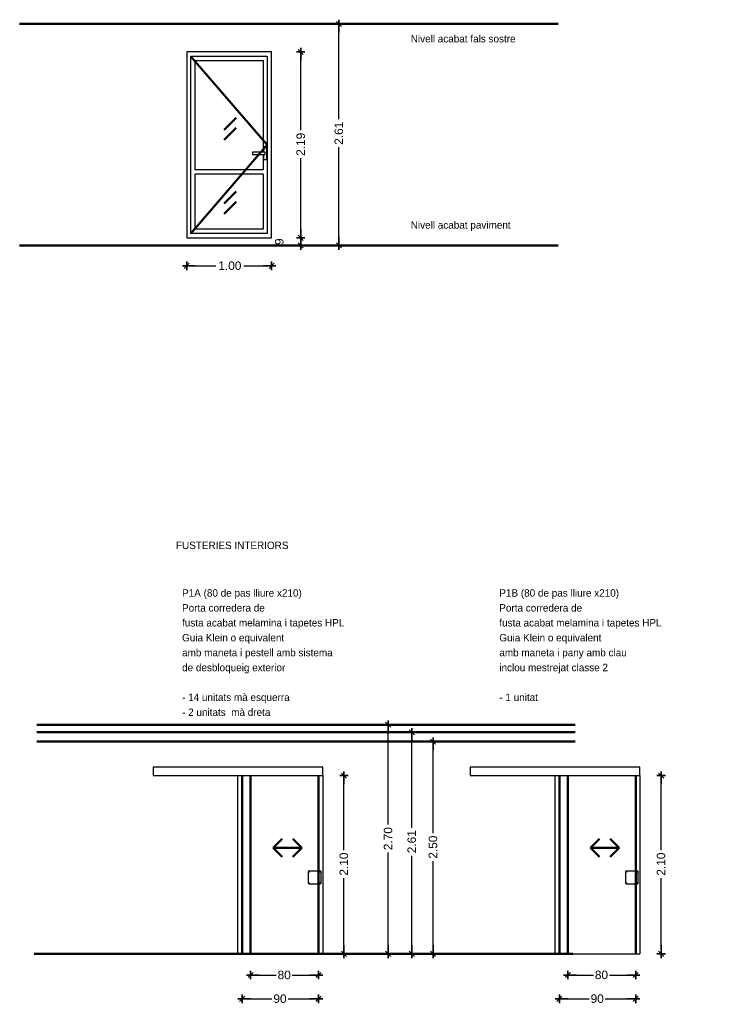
# Model space of a CAD drawing. Header units: metres. Extents: x -1 to 482, y -6 to 64.
# Tile 30 of 33: x 452 to 460, y 44 to 56. Entities that reach past the tile are written whole.
import ezdxf

# ---------------------------------------------------------------- set-up
doc = ezdxf.new("R2010")
doc.units = ezdxf.units.M
doc.header["$PDMODE"] = 65
doc.linetypes.add('CONTINUA', pattern=[0])
doc.linetypes.add('VERDECKT', pattern=[9.525, 6.35, -3.175])
doc.layers.add('FUSTERIES EXTERIORS', color=7, linetype='CONTINUA', lineweight=25)
doc.layers.add('FUSTERIES INTERIORS', color=7, linetype='CONTINUA', lineweight=25)
doc.styles.add('ARIAL', font='arial.ttf')
doc.styles.add('Century Gothic', font='txt')
doc.dimstyles.new('DIMSTYLE_3', dxfattribs={"dimtxt": 0.1, "dimasz": 0.1, "dimexe": 0, "dimexo": 1e-06, "dimgap": 0.05, "dimtad": 0, "dimrnd": 0.01, "dimzin": 4, "dimdsep": 46, "dimtxsty": 'ARIAL', "dimblk1": 'ALL_ML_STRICH', "dimblk2": 'ALL_ML_STRICH', "dimsah": 1, "dimcen": 0, "dimse1": 1, "dimse2": 1, "dimclrd": 2, "dimclre": 2, "dimclrt": 2, "dimadec": 0, "dimazin": 0, "dimtfac": 1, "dimtdec": 0, "dimtix": 1, "dimtmove": 2, "dimatfit": 3, "dimfxl": 0, "dimtzin": 0, "dimlwd": 0, "dimlwe": 35, "dimarcsym": 0})
doc.dimstyles.new('DIMSTYLE_5', dxfattribs={"dimtxt": 0.1, "dimasz": 0.1, "dimexe": 0, "dimexo": 1e-06, "dimgap": 0.05, "dimtad": 2, "dimdec": 0, "dimlfac": 100, "dimrnd": 1, "dimzin": 4, "dimdsep": 46, "dimtxsty": 'ARIAL', "dimblk1": 'ALL_ML_STRICH', "dimblk2": 'ALL_ML_STRICH', "dimsah": 1, "dimcen": 0, "dimse1": 1, "dimse2": 1, "dimclrd": 2, "dimclre": 2, "dimclrt": 2, "dimadec": 0, "dimazin": 0, "dimtfac": 1, "dimtdec": 0, "dimtix": 1, "dimtmove": 2, "dimatfit": 3, "dimfxl": 0, "dimtvp": 1.2, "dimtzin": 0, "dimlwd": 0, "dimlwe": 35, "dimarcsym": 0})
doc.dimstyles.new('DIMSTYLE_6', dxfattribs={"dimtxt": 0.1, "dimasz": 0.1, "dimexe": 0, "dimexo": 1e-06, "dimgap": 0.05, "dimtad": 0, "dimdec": 0, "dimlfac": 100, "dimrnd": 1, "dimzin": 4, "dimdsep": 46, "dimtxsty": 'ARIAL', "dimblk1": 'ALL_ML_STRICH', "dimblk2": 'ALL_ML_STRICH', "dimsah": 1, "dimcen": 0, "dimse1": 1, "dimse2": 1, "dimclrd": 2, "dimclre": 2, "dimclrt": 2, "dimadec": 0, "dimazin": 0, "dimtfac": 1, "dimtdec": 0, "dimtix": 1, "dimtmove": 2, "dimatfit": 3, "dimfxl": 0, "dimtzin": 0, "dimlwd": 0, "dimlwe": 35, "dimarcsym": 0})
doc.dimstyles.new('DIMSTYLE_7', dxfattribs={"dimtxt": 0.1, "dimasz": 0.1, "dimexe": 0, "dimexo": 1e-06, "dimgap": 0.05, "dimtad": 0, "dimdec": 0, "dimlfac": 100, "dimrnd": 1, "dimzin": 4, "dimdsep": 46, "dimtxsty": 'ARIAL', "dimblk1": 'ALL_ML_STRICH', "dimblk2": 'ALL_ML_STRICH', "dimsah": 1, "dimcen": 0, "dimse1": 1, "dimse2": 1, "dimclrd": 2, "dimclre": 2, "dimclrt": 2, "dimadec": 0, "dimazin": 0, "dimtfac": 1, "dimtdec": 0, "dimtix": 1, "dimtmove": 2, "dimatfit": 3, "dimfxl": 0, "dimtzin": 0, "dimlwd": 0, "dimlwe": 35, "dimarcsym": 0})

# ---------------------------------------------------------------- blocks, each defined once
blk = doc.blocks.new('ALL_ML_STRICH')
at = {"color": 0, "linetype": 'ByBlock', "lineweight": -2}
for p, q in [((-1, 0), (0.5, 0)), ((-0.3, -0.3), (0.3, 0.3)), ((0, -0.5), (0, 0.5))]:
    blk.add_line(p, q, dxfattribs=at)
blk = doc.blocks.new('*D10')
at = {"layer": 'DEFPOINTS', "color": 2, "linetype": 'CONTINUA', "lineweight": 35, "transparency": 33554687}
for p in [(455.948, 55.635), (455.714, 53.025), (455.727, 53.025)]:
    blk.add_point(p, dxfattribs=at)
at = {"layer": 'FUSTERIES EXTERIORS', "color": 2, "linetype": 'CONTINUA', "lineweight": -2, "transparency": 33554687}
for p, q in [((455.727, 54.512), (455.727, 55.635)), ((455.727, 53.025), (455.727, 54.182))]:
    blk.add_line(p, q, dxfattribs=at)
at = {"layer": 'FUSTERIES EXTERIORS', "color": 2, "linetype": 'CONTINUA', "lineweight": 35, "transparency": 33554687, "xscale": 0.1, "yscale": 0.1, "zscale": 0.1}
for p, rotation in [((455.727, 55.635), 90), ((455.727, 53.025), 270)]:
    blk.add_blockref('ALL_ML_STRICH', p, dxfattribs=dict(at, rotation=rotation))
at = {"layer": 'FUSTERIES EXTERIORS', "color": 2, "linetype": 'CONTINUA', "lineweight": 35, "transparency": 33554687, "insert": (455.726, 54.347), "char_height": 0.1, "width": 0.4, "attachment_point": 5, "rotation": 90, "style": 'ARIAL'}
blk.add_mtext('\\A1;{\\A1;{2.61\\H0.066000;\\S^ ;}}', dxfattribs=at)
blk = doc.blocks.new('*D11')
at = {"layer": 'DEFPOINTS', "color": 2, "linetype": 'CONTINUA', "lineweight": 35, "transparency": 33554687}
for p in [(454.933, 53.115), (455.277, 53.025), (455.351, 53.025)]:
    blk.add_point(p, dxfattribs=at)
at = {"layer": 'FUSTERIES EXTERIORS', "color": 2, "linetype": 'CONTINUA', "lineweight": -2, "transparency": 33554687}
blk.add_line((455.277, 53.025), (455.277, 53.115), dxfattribs=at)
at = {"layer": 'FUSTERIES EXTERIORS', "color": 2, "linetype": 'CONTINUA', "lineweight": 35, "transparency": 33554687, "xscale": 0.1, "yscale": 0.1, "zscale": 0.1}
for p, rotation in [((455.277, 53.115), 90), ((455.277, 53.025), 270)]:
    blk.add_blockref('ALL_ML_STRICH', p, dxfattribs=dict(at, rotation=rotation))
at = {"layer": 'FUSTERIES EXTERIORS', "color": 2, "linetype": 'CONTINUA', "lineweight": 35, "transparency": 33554687, "insert": (455.024, 53.069), "char_height": 0.1, "width": 0.1, "attachment_point": 5, "rotation": 90, "style": 'ARIAL'}
blk.add_mtext('\\A1;{9}', dxfattribs=at)
blk = doc.blocks.new('*D12')
at = {"layer": 'DEFPOINTS', "color": 2, "linetype": 'CONTINUA', "lineweight": 35, "transparency": 33554687}
for p in [(454.933, 55.305), (454.933, 53.115), (455.277, 53.115)]:
    blk.add_point(p, dxfattribs=at)
at = {"layer": 'FUSTERIES EXTERIORS', "color": 2, "linetype": 'CONTINUA', "lineweight": -2, "transparency": 33554687}
for p, q in [((455.277, 54.382), (455.277, 55.305)), ((455.277, 53.115), (455.277, 54.052))]:
    blk.add_line(p, q, dxfattribs=at)
at = {"layer": 'FUSTERIES EXTERIORS', "color": 2, "linetype": 'CONTINUA', "lineweight": 35, "transparency": 33554687, "xscale": 0.1, "yscale": 0.1, "zscale": 0.1}
for p, rotation in [((455.277, 55.305), 90), ((455.277, 53.115), 270)]:
    blk.add_blockref('ALL_ML_STRICH', p, dxfattribs=dict(at, rotation=rotation))
at = {"layer": 'FUSTERIES EXTERIORS', "color": 2, "linetype": 'CONTINUA', "lineweight": 35, "transparency": 33554687, "insert": (455.276, 54.217), "char_height": 0.1, "width": 0.4, "attachment_point": 5, "rotation": 90, "style": 'ARIAL'}
blk.add_mtext('\\A1;{\\A1;{2.19\\H0.066000;\\S^ ;}}', dxfattribs=at)
blk = doc.blocks.new('*D13')
at = {"layer": 'DEFPOINTS', "color": 2, "linetype": 'CONTINUA', "lineweight": 35, "transparency": 33554687}
for p in [(453.933, 53.275), (454.933, 53.035), (453.933, 52.785)]:
    blk.add_point(p, dxfattribs=at)
at = {"layer": 'FUSTERIES EXTERIORS', "color": 2, "linetype": 'CONTINUA', "lineweight": -2, "transparency": 33554687}
for p, q in [((453.933, 52.785), (454.276, 52.785)), ((454.606, 52.785), (454.933, 52.785))]:
    blk.add_line(p, q, dxfattribs=at)
at = {"layer": 'FUSTERIES EXTERIORS', "color": 2, "linetype": 'CONTINUA', "lineweight": 35, "transparency": 33554687, "xscale": 0.1, "yscale": 0.1, "zscale": 0.1, "rotation": 180}
blk.add_blockref('ALL_ML_STRICH', (453.933, 52.785), dxfattribs=at)
at = {"layer": 'FUSTERIES EXTERIORS', "color": 2, "linetype": 'CONTINUA', "lineweight": 35, "transparency": 33554687, "xscale": 0.1, "yscale": 0.1, "zscale": 0.1}
blk.add_blockref('ALL_ML_STRICH', (454.933, 52.785), dxfattribs=at)
at = {"layer": 'FUSTERIES EXTERIORS', "color": 2, "linetype": 'CONTINUA', "lineweight": 35, "transparency": 33554687, "insert": (454.441, 52.786), "char_height": 0.1, "width": 0.4, "attachment_point": 5, "style": 'ARIAL'}
blk.add_mtext('\\A1;{\\A1;{1.00\\H0.066000;\\S^ ;}}', dxfattribs=at)
blk = doc.blocks.new('*D14')
at = {"layer": 'DEFPOINTS', "color": 2, "linetype": 'CONTINUA', "lineweight": 35, "transparency": 33554687}
for p in [(455.552, 46.778), (455.786, 44.678), (455.963, 44.678)]:
    blk.add_point(p, dxfattribs=at)
at = {"layer": 'FUSTERIES INTERIORS', "color": 2, "linetype": 'CONTINUA', "lineweight": -2, "transparency": 33554687}
for p, q in [((455.786, 45.9), (455.786, 46.778)), ((455.786, 44.678), (455.786, 45.57))]:
    blk.add_line(p, q, dxfattribs=at)
at = {"layer": 'FUSTERIES INTERIORS', "color": 2, "linetype": 'CONTINUA', "lineweight": 35, "transparency": 33554687, "xscale": 0.1, "yscale": 0.1, "zscale": 0.1}
for p, rotation in [((455.786, 46.778), 90), ((455.786, 44.678), 270)]:
    blk.add_blockref('ALL_ML_STRICH', p, dxfattribs=dict(at, rotation=rotation))
at = {"layer": 'FUSTERIES INTERIORS', "color": 2, "linetype": 'CONTINUA', "lineweight": 35, "transparency": 33554687, "insert": (455.785, 45.735), "char_height": 0.1, "width": 0.4, "attachment_point": 5, "rotation": 90, "style": 'ARIAL'}
blk.add_mtext('\\A1;{\\A1;{2.10\\H0.066000;\\S^ ;}}', dxfattribs=at)
blk = doc.blocks.new('*D15')
at = {"layer": 'DEFPOINTS', "color": 2, "linetype": 'CONTINUA', "lineweight": 35, "transparency": 33554687}
for p in [(455.486, 44.902), (454.586, 44.851), (454.586, 44.148)]:
    blk.add_point(p, dxfattribs=at)
at = {"layer": 'FUSTERIES INTERIORS', "color": 2, "linetype": 'CONTINUA', "lineweight": -2, "transparency": 33554687}
for p, q in [((454.586, 44.148), (454.937, 44.148)), ((455.127, 44.148), (455.486, 44.148))]:
    blk.add_line(p, q, dxfattribs=at)
at = {"layer": 'FUSTERIES INTERIORS', "color": 2, "linetype": 'CONTINUA', "lineweight": 35, "transparency": 33554687, "xscale": 0.1, "yscale": 0.1, "zscale": 0.1, "rotation": 180}
blk.add_blockref('ALL_ML_STRICH', (454.586, 44.148), dxfattribs=at)
at = {"layer": 'FUSTERIES INTERIORS', "color": 2, "linetype": 'CONTINUA', "lineweight": 35, "transparency": 33554687, "xscale": 0.1, "yscale": 0.1, "zscale": 0.1}
blk.add_blockref('ALL_ML_STRICH', (455.486, 44.148), dxfattribs=at)
at = {"layer": 'FUSTERIES INTERIORS', "color": 2, "linetype": 'CONTINUA', "lineweight": 35, "transparency": 33554687, "insert": (455.032, 44.149), "char_height": 0.1, "width": 0.2, "attachment_point": 5, "style": 'ARIAL'}
blk.add_mtext('\\A1;{90}', dxfattribs=at)
blk = doc.blocks.new('*D16')
at = {"layer": 'DEFPOINTS', "color": 2, "linetype": 'CONTINUA', "lineweight": 35, "transparency": 33554687}
for p in [(455.486, 44.958), (454.686, 44.899), (454.686, 44.428)]:
    blk.add_point(p, dxfattribs=at)
at = {"layer": 'FUSTERIES INTERIORS', "color": 2, "linetype": 'CONTINUA', "lineweight": -2, "transparency": 33554687}
for p, q in [((454.686, 44.428), (454.987, 44.428)), ((455.177, 44.428), (455.486, 44.428))]:
    blk.add_line(p, q, dxfattribs=at)
at = {"layer": 'FUSTERIES INTERIORS', "color": 2, "linetype": 'CONTINUA', "lineweight": 35, "transparency": 33554687, "xscale": 0.1, "yscale": 0.1, "zscale": 0.1, "rotation": 180}
blk.add_blockref('ALL_ML_STRICH', (454.686, 44.428), dxfattribs=at)
at = {"layer": 'FUSTERIES INTERIORS', "color": 2, "linetype": 'CONTINUA', "lineweight": 35, "transparency": 33554687, "xscale": 0.1, "yscale": 0.1, "zscale": 0.1}
blk.add_blockref('ALL_ML_STRICH', (455.486, 44.428), dxfattribs=at)
at = {"layer": 'FUSTERIES INTERIORS', "color": 2, "linetype": 'CONTINUA', "lineweight": 35, "transparency": 33554687, "insert": (455.082, 44.429), "char_height": 0.1, "width": 0.2, "attachment_point": 5, "style": 'ARIAL'}
blk.add_mtext('\\A1;{80}', dxfattribs=at)
blk = doc.blocks.new('*D17')
at = {"layer": 'DEFPOINTS', "color": 2, "linetype": 'CONTINUA', "lineweight": 35, "transparency": 33554687}
for p in [(456.317, 47.378), (456.294, 44.678), (456.307, 44.678)]:
    blk.add_point(p, dxfattribs=at)
at = {"layer": 'FUSTERIES INTERIORS', "color": 2, "linetype": 'CONTINUA', "lineweight": -2, "transparency": 33554687}
for p, q in [((456.307, 46.2), (456.307, 47.378)), ((456.307, 44.678), (456.307, 45.87))]:
    blk.add_line(p, q, dxfattribs=at)
at = {"layer": 'FUSTERIES INTERIORS', "color": 2, "linetype": 'CONTINUA', "lineweight": 35, "transparency": 33554687, "xscale": 0.1, "yscale": 0.1, "zscale": 0.1}
for p, rotation in [((456.307, 47.378), 90), ((456.307, 44.678), 270)]:
    blk.add_blockref('ALL_ML_STRICH', p, dxfattribs=dict(at, rotation=rotation))
at = {"layer": 'FUSTERIES INTERIORS', "color": 2, "linetype": 'CONTINUA', "lineweight": 35, "transparency": 33554687, "insert": (456.306, 46.035), "char_height": 0.1, "width": 0.4, "attachment_point": 5, "rotation": 90, "style": 'ARIAL'}
blk.add_mtext('\\A1;{\\A1;{2.70\\H0.066000;\\S^ ;}}', dxfattribs=at)
blk = doc.blocks.new('*D18')
at = {"layer": 'DEFPOINTS', "color": 2, "linetype": 'CONTINUA', "lineweight": 35, "transparency": 33554687}
for p in [(456.655, 47.288), (456.574, 44.678), (456.587, 44.678)]:
    blk.add_point(p, dxfattribs=at)
at = {"layer": 'FUSTERIES INTERIORS', "color": 2, "linetype": 'CONTINUA', "lineweight": -2, "transparency": 33554687}
for p, q in [((456.587, 46.164), (456.587, 47.288)), ((456.587, 44.678), (456.587, 45.834))]:
    blk.add_line(p, q, dxfattribs=at)
at = {"layer": 'FUSTERIES INTERIORS', "color": 2, "linetype": 'CONTINUA', "lineweight": 35, "transparency": 33554687, "xscale": 0.1, "yscale": 0.1, "zscale": 0.1}
for p, rotation in [((456.587, 47.288), 90), ((456.587, 44.678), 270)]:
    blk.add_blockref('ALL_ML_STRICH', p, dxfattribs=dict(at, rotation=rotation))
at = {"layer": 'FUSTERIES INTERIORS', "color": 2, "linetype": 'CONTINUA', "lineweight": 35, "transparency": 33554687, "insert": (456.586, 45.999), "char_height": 0.1, "width": 0.4, "attachment_point": 5, "rotation": 90, "style": 'ARIAL'}
blk.add_mtext('\\A1;{\\A1;{2.61\\H0.066000;\\S^ ;}}', dxfattribs=at)
blk = doc.blocks.new('*D19')
at = {"layer": 'DEFPOINTS', "color": 2, "linetype": 'CONTINUA', "lineweight": 35, "transparency": 33554687}
for p in [(456.847, 47.178), (456.824, 44.678), (456.837, 44.678)]:
    blk.add_point(p, dxfattribs=at)
at = {"layer": 'FUSTERIES INTERIORS', "color": 2, "linetype": 'CONTINUA', "lineweight": -2, "transparency": 33554687}
for p, q in [((456.837, 46.1), (456.837, 47.178)), ((456.837, 44.678), (456.837, 45.77))]:
    blk.add_line(p, q, dxfattribs=at)
at = {"layer": 'FUSTERIES INTERIORS', "color": 2, "linetype": 'CONTINUA', "lineweight": 35, "transparency": 33554687, "xscale": 0.1, "yscale": 0.1, "zscale": 0.1}
for p, rotation in [((456.837, 47.178), 90), ((456.837, 44.678), 270)]:
    blk.add_blockref('ALL_ML_STRICH', p, dxfattribs=dict(at, rotation=rotation))
at = {"layer": 'FUSTERIES INTERIORS', "color": 2, "linetype": 'CONTINUA', "lineweight": 35, "transparency": 33554687, "insert": (456.836, 45.935), "char_height": 0.1, "width": 0.4, "attachment_point": 5, "rotation": 90, "style": 'ARIAL'}
blk.add_mtext('\\A1;{\\A1;{2.50\\H0.066000;\\S^ ;}}', dxfattribs=at)
blk = doc.blocks.new('*D30')
at = {"layer": 'DEFPOINTS', "color": 2, "linetype": 'CONTINUA', "lineweight": 35, "transparency": 33554687}
for p in [(459.292, 46.778), (459.526, 44.678), (459.703, 44.678)]:
    blk.add_point(p, dxfattribs=at)
at = {"layer": 'FUSTERIES INTERIORS', "color": 2, "linetype": 'CONTINUA', "lineweight": -2, "transparency": 33554687}
for p, q in [((459.526, 45.9), (459.526, 46.778)), ((459.526, 44.678), (459.526, 45.57))]:
    blk.add_line(p, q, dxfattribs=at)
at = {"layer": 'FUSTERIES INTERIORS', "color": 2, "linetype": 'CONTINUA', "lineweight": 35, "transparency": 33554687, "xscale": 0.1, "yscale": 0.1, "zscale": 0.1}
for p, rotation in [((459.526, 46.778), 90), ((459.526, 44.678), 270)]:
    blk.add_blockref('ALL_ML_STRICH', p, dxfattribs=dict(at, rotation=rotation))
at = {"layer": 'FUSTERIES INTERIORS', "color": 2, "linetype": 'CONTINUA', "lineweight": 35, "transparency": 33554687, "insert": (459.525, 45.735), "char_height": 0.1, "width": 0.4, "attachment_point": 5, "rotation": 90, "style": 'ARIAL'}
blk.add_mtext('\\A1;{\\A1;{2.10\\H0.066000;\\S^ ;}}', dxfattribs=at)
blk = doc.blocks.new('*D31')
at = {"layer": 'DEFPOINTS', "color": 2, "linetype": 'CONTINUA', "lineweight": 35, "transparency": 33554687}
for p in [(459.226, 44.902), (458.326, 44.851), (458.326, 44.148)]:
    blk.add_point(p, dxfattribs=at)
at = {"layer": 'FUSTERIES INTERIORS', "color": 2, "linetype": 'CONTINUA', "lineweight": -2, "transparency": 33554687}
for p, q in [((458.326, 44.148), (458.677, 44.148)), ((458.867, 44.148), (459.226, 44.148))]:
    blk.add_line(p, q, dxfattribs=at)
at = {"layer": 'FUSTERIES INTERIORS', "color": 2, "linetype": 'CONTINUA', "lineweight": 35, "transparency": 33554687, "xscale": 0.1, "yscale": 0.1, "zscale": 0.1, "rotation": 180}
blk.add_blockref('ALL_ML_STRICH', (458.326, 44.148), dxfattribs=at)
at = {"layer": 'FUSTERIES INTERIORS', "color": 2, "linetype": 'CONTINUA', "lineweight": 35, "transparency": 33554687, "xscale": 0.1, "yscale": 0.1, "zscale": 0.1}
blk.add_blockref('ALL_ML_STRICH', (459.226, 44.148), dxfattribs=at)
at = {"layer": 'FUSTERIES INTERIORS', "color": 2, "linetype": 'CONTINUA', "lineweight": 35, "transparency": 33554687, "insert": (458.772, 44.149), "char_height": 0.1, "width": 0.2, "attachment_point": 5, "style": 'ARIAL'}
blk.add_mtext('\\A1;{90}', dxfattribs=at)
blk = doc.blocks.new('*D32')
at = {"layer": 'DEFPOINTS', "color": 2, "linetype": 'CONTINUA', "lineweight": 35, "transparency": 33554687}
for p in [(459.226, 44.958), (458.426, 44.899), (458.426, 44.428)]:
    blk.add_point(p, dxfattribs=at)
at = {"layer": 'FUSTERIES INTERIORS', "color": 2, "linetype": 'CONTINUA', "lineweight": -2, "transparency": 33554687}
for p, q in [((458.426, 44.428), (458.727, 44.428)), ((458.917, 44.428), (459.226, 44.428))]:
    blk.add_line(p, q, dxfattribs=at)
at = {"layer": 'FUSTERIES INTERIORS', "color": 2, "linetype": 'CONTINUA', "lineweight": 35, "transparency": 33554687, "xscale": 0.1, "yscale": 0.1, "zscale": 0.1, "rotation": 180}
blk.add_blockref('ALL_ML_STRICH', (458.426, 44.428), dxfattribs=at)
at = {"layer": 'FUSTERIES INTERIORS', "color": 2, "linetype": 'CONTINUA', "lineweight": 35, "transparency": 33554687, "xscale": 0.1, "yscale": 0.1, "zscale": 0.1}
blk.add_blockref('ALL_ML_STRICH', (459.226, 44.428), dxfattribs=at)
at = {"layer": 'FUSTERIES INTERIORS', "color": 2, "linetype": 'CONTINUA', "lineweight": 35, "transparency": 33554687, "insert": (458.822, 44.429), "char_height": 0.1, "width": 0.2, "attachment_point": 5, "style": 'ARIAL'}
blk.add_mtext('\\A1;{80}', dxfattribs=at)

msp = doc.modelspace()

# ---------------------------------------------------------------- linework, layer by layer
at = {"layer": 'FUSTERIES EXTERIORS', "color": 202, "linetype": 'VERDECKT', "lineweight": 50, "transparency": 33554687}
for p, q in [((451.963, 55.635), (460.103, 55.635)), ((451.963, 53.025), (460.103, 53.025))]:
    msp.add_line(p, q, dxfattribs=at)
at = {"layer": 'FUSTERIES EXTERIORS', "color": 7, "linetype": 'CONTINUA', "lineweight": 25, "transparency": 33554687}
for p, q in [((454.933, 55.305), (453.933, 55.305)), ((453.933, 55.305), (453.933, 53.115)), ((453.983, 55.255), (454.883, 55.255)), ((453.983, 54.065), (453.983, 55.255)), ((454.883, 55.255), (454.883, 54.065)), ((454.933, 53.115), (454.933, 55.305)), ((454.033, 55.205), (454.833, 55.205)), ((454.033, 54.065), (454.033, 55.205)), ((454.833, 55.205), (454.833, 54.126)), ((454.833, 54.096), (454.833, 54.065)), ((454.839, 54.096), (454.839, 54.036)), ((453.983, 53.865), (453.983, 54.065)), ((454.033, 53.915), (454.033, 54.065)), ((454.833, 54.065), (454.833, 53.915)), ((454.883, 54.065), (454.883, 53.865)), ((453.983, 53.165), (453.983, 53.865)), ((454.833, 53.915), (454.033, 53.915)), ((454.033, 53.215), (454.033, 53.865)), ((454.833, 53.865), (454.033, 53.865)), ((454.833, 53.865), (454.833, 53.215)), ((454.883, 53.865), (454.883, 53.165)), ((454.883, 53.165), (453.983, 53.165)), ((454.833, 53.215), (454.033, 53.215)), ((453.933, 53.115), (454.933, 53.115))]:
    msp.add_line(p, q, dxfattribs=at)
at = {"layer": 'FUSTERIES EXTERIORS', "color": 202, "linetype": 'CONTINUA', "lineweight": 50, "transparency": 33554687}
for p, q in [((453.981, 55.253), (454.883, 54.21)), ((454.374, 54.388), (454.515, 54.53)), ((454.374, 54.268), (454.515, 54.41)), ((453.981, 53.167), (454.883, 54.21)), ((454.374, 53.518), (454.515, 53.66)), ((454.374, 53.398), (454.515, 53.54))]:
    msp.add_line(p, q, dxfattribs=at)
at = {"layer": 'FUSTERIES EXTERIORS', "color": 7, "linetype": 'CONTINUA', "lineweight": 25, "transparency": 33554687}
msp.add_lwpolyline([(454.839, 54.036), (454.879, 54.036), (454.879, 54.186), (454.839, 54.186), (454.839, 54.126)], dxfattribs=at)
msp.add_lwpolyline([(454.859, 54.096), (454.859, 54.126), (454.709, 54.126), (454.709, 54.096), (454.859, 54.096)], close=True, dxfattribs=at)
at = {"layer": 'FUSTERIES INTERIORS', "color": 202, "linetype": 'VERDECKT', "lineweight": 50, "transparency": 33554687}
for p, q in [((452.164, 47.378), (482.434, 47.378)), ((452.164, 47.288), (482.434, 47.288)), ((452.164, 47.178), (482.434, 47.178)), ((452.134, 44.678), (482.404, 44.678))]:
    msp.add_line(p, q, dxfattribs=at)
at = {"layer": 'FUSTERIES INTERIORS', "color": 7, "linetype": 'CONTINUA', "lineweight": 25, "transparency": 33554687}
for p, q in [((454.536, 44.678), (454.536, 46.778)), ((454.636, 46.778), (455.536, 46.778)), ((455.536, 46.778), (455.536, 44.678)), ((458.276, 44.678), (458.276, 46.778)), ((458.376, 46.778), (459.276, 46.778)), ((459.276, 46.778), (459.276, 44.678)), ((455.366, 45.643), (455.366, 45.513)), ((455.506, 45.653), (455.376, 45.653)), ((455.487, 45.612), (455.487, 45.533)), ((455.496, 45.533), (455.496, 45.612)), ((455.516, 45.513), (455.516, 45.643)), ((459.106, 45.643), (459.106, 45.513)), ((459.246, 45.653), (459.116, 45.653)), ((459.227, 45.612), (459.227, 45.533)), ((459.236, 45.533), (459.236, 45.612)), ((459.256, 45.513), (459.256, 45.643)), ((455.376, 45.503), (455.506, 45.503)), ((459.116, 45.503), (459.246, 45.503)), ((454.536, 44.678), (455.536, 44.678)), ((458.276, 44.678), (459.276, 44.678))]:
    msp.add_line(p, q, dxfattribs=at)
at = {"layer": 'FUSTERIES INTERIORS', "color": 202, "linetype": 'CONTINUA', "lineweight": 50, "transparency": 33554687}
for p, q in [((454.586, 44.678), (454.586, 46.778)), ((454.686, 44.678), (454.686, 46.778)), ((455.486, 44.678), (455.486, 46.778)), ((458.326, 44.678), (458.326, 46.778)), ((458.426, 44.678), (458.426, 46.778)), ((459.226, 44.678), (459.226, 46.778)), ((454.951, 45.928), (455.057, 46.034)), ((455.291, 45.928), (455.185, 46.034)), ((458.691, 45.928), (458.797, 46.034)), ((459.031, 45.928), (458.925, 46.034)), ((455.291, 45.928), (454.951, 45.928)), ((454.951, 45.928), (455.057, 45.821)), ((455.291, 45.928), (455.185, 45.821)), ((459.031, 45.928), (458.691, 45.928)), ((458.691, 45.928), (458.797, 45.821)), ((459.031, 45.928), (458.925, 45.821))]:
    msp.add_line(p, q, dxfattribs=at)
at = {"layer": 'FUSTERIES INTERIORS', "color": 7, "linetype": 'CONTINUA', "lineweight": 25, "transparency": 33554687}
for points in [[(455.536, 46.778), (455.536, 46.878), (453.536, 46.878), (453.536, 46.778), (455.536, 46.778)], [(459.276, 46.778), (459.276, 46.878), (457.276, 46.878), (457.276, 46.778), (459.276, 46.778)]]:
    msp.add_lwpolyline(points, close=True, dxfattribs=at)
for centre in [(455.376, 45.643), (455.506, 45.643), (459.116, 45.643), (459.246, 45.643), (455.376, 45.513), (455.506, 45.513), (459.116, 45.513), (459.246, 45.513)]:
    msp.add_circle(centre, 0.0025, dxfattribs=at)
for centre, radius, start, end in [((455.376, 45.643), 0.01, 90, 180), ((455.491, 45.612), 0.00469, 0, 180), ((455.506, 45.643), 0.01, 0, 90), ((459.116, 45.643), 0.01, 90, 180), ((459.231, 45.612), 0.00469, 0, 180), ((459.246, 45.643), 0.01, 0, 90), ((455.376, 45.513), 0.01, 180, 270), ((455.491, 45.533), 0.00469, 180, 0), ((455.506, 45.513), 0.01, 270, 0), ((459.116, 45.513), 0.01, 180, 270), ((459.231, 45.533), 0.00469, 180, 0), ((459.246, 45.513), 0.01, 270, 0)]:
    msp.add_arc(centre, radius, start, end, dxfattribs=at)

# ---------------------------------------------------------------- texts
at = {"layer": 'FUSTERIES EXTERIORS', "color": 7, "linetype": 'CONTINUA', "lineweight": 25, "transparency": 33554687, "char_height": 0.0875, "attachment_point": 7, "style": 'Century Gothic'}
for s, insert, width in [('Nivell\\~acabat\\~fals\\~sostre', (456.574, 55.416), 1.42917), ('Nivell\\~acabat\\~paviment', (456.574, 53.196), 1.43938)]:
    msp.add_mtext(s, dxfattribs=dict(at, insert=insert, width=width))
at = {"layer": 'FUSTERIES INTERIORS', "lineweight": 25, "transparency": 33554687, "insert": (453.806, 49.446), "char_height": 0.0875, "width": 1.27313, "attachment_point": 7, "style": 'Century Gothic'}
msp.add_mtext('FUSTERIES\\~INTERIORS\\~\\~', dxfattribs=at)
at = {"layer": 'FUSTERIES INTERIORS', "lineweight": 25, "transparency": 33554687, "char_height": 0.0875, "width": 2.23125, "attachment_point": 1, "line_spacing_factor": 1.204819, "style": 'Century Gothic'}
for s, insert in [('\\A1;{\\fCentury Gothic|i0|b0;\\H0.087500;\\W1.000000;\\C7;P1A (80 de pas lliure x210)}\\P{\\fCentury Gothic|i0|b0;\\H0.087500;\\W1.000000;\\C7;Porta corredera de }\\P{\\fCentury Gothic|i0|b0;\\H0.087500;\\W1.000000;\\C7;fusta acabat melamina i tapetes HPL}\\P{\\fCentury Gothic|i0|b0;\\H0.087500;\\W1.000000;\\C7;Guia Klein o equivalent }\\P{\\fCentury Gothic|i0|b0;\\H0.087500;\\W1.000000;\\C7;amb maneta i pestell amb sistema}\\P{\\fCentury Gothic|i0|b0;\\H0.087500;\\W1.000000;\\C7;de desbloqueig exterior}\\P}\\P{\\fCentury Gothic|i0|b0;\\H0.087500;\\W1.000000;\\C7;- 14 unitats mà esquerra}\\P{\\fCentury Gothic|i0|b0;\\H0.087500;\\W1.000000;\\C7;- 2 unitats  mà dreta}\\P', (453.878, 48.974)), ('\\A1;{\\fCentury Gothic|i0|b0;\\H0.087500;\\W1.000000;\\C7;P1B (80 de pas lliure x210)}\\P{\\fCentury Gothic|i0|b0;\\H0.087500;\\W1.000000;\\C7;Porta corredera de }\\P{\\fCentury Gothic|i0|b0;\\H0.087500;\\W1.000000;\\C7;fusta acabat melamina i tapetes HPL}\\P{\\fCentury Gothic|i0|b0;\\H0.087500;\\W1.000000;\\C7;Guia Klein o equivalent }\\P{\\fCentury Gothic|i0|b0;\\H0.087500;\\W1.000000;\\C7;amb maneta i pany amb clau}\\P{\\fCentury Gothic|i0|b0;\\H0.087500;\\W1.000000;\\C7;inclou mestrejat classe 2}\\P}\\P{\\fCentury Gothic|i0|b0;\\H0.087500;\\W1.000000;\\C7;- 1 unitat}\\P', (457.618, 48.974))]:
    msp.add_mtext(s, dxfattribs=dict(at, insert=insert))

# ---------------------------------------------------------------- dimensions: what is measured, and where the dimension line sits
at = {"layer": 'FUSTERIES EXTERIORS', "color": 2, "linetype": 'CONTINUA', "lineweight": 35, "transparency": 33554687}
for base, p1, p2, dimstyle, picture, middle in [((455.727, 55.635), (455.714, 53.025), (455.948, 55.635), 'DIMSTYLE_3', '*D10', (455.726, 54.347)), ((455.277, 55.305), (454.933, 53.115), (454.933, 55.305), 'DIMSTYLE_3', '*D12', (455.276, 54.217)), ((455.277, 53.115), (455.351, 53.025), (454.933, 53.115), 'DIMSTYLE_5', '*D11', (455.024, 53.069))]:
    dim = msp.add_linear_dim(base=base, p1=p1, p2=p2, angle=90, dimstyle=dimstyle, override={"dimpost": '<>', "dimclrd": 2, "dimclre": 2, "dimclrt": 2, "dimlwd": 0, "dimlwe": 35}, dxfattribs=at)
    dim.commit()
    dim.dimension.update_dxf_attribs({"geometry": picture, "text_midpoint": middle, "dimtype": 160})
dim = msp.add_linear_dim(base=(454.933, 52.785), p1=(453.933, 53.275), p2=(454.933, 53.035), dimstyle='DIMSTYLE_3', override={"dimpost": '<>', "dimclrd": 2, "dimclre": 2, "dimclrt": 2, "dimlwd": 0, "dimlwe": 35}, dxfattribs=at)
dim.commit()
dim.dimension.update_dxf_attribs({"geometry": '*D13', "text_midpoint": (454.441, 52.786), "dimtype": 160})
at = {"layer": 'FUSTERIES INTERIORS', "color": 2, "linetype": 'CONTINUA', "lineweight": 35, "transparency": 33554687}
for base, p1, p2, picture, middle in [((456.307, 47.378), (456.294, 44.678), (456.317, 47.378), '*D17', (456.306, 46.035)), ((456.587, 47.288), (456.574, 44.678), (456.655, 47.288), '*D18', (456.586, 45.999)), ((456.837, 47.178), (456.824, 44.678), (456.847, 47.178), '*D19', (456.836, 45.935)), ((455.786, 46.778), (455.963, 44.678), (455.552, 46.778), '*D14', (455.785, 45.735)), ((459.526, 46.778), (459.703, 44.678), (459.292, 46.778), '*D30', (459.525, 45.735))]:
    dim = msp.add_linear_dim(base=base, p1=p1, p2=p2, angle=90, dimstyle='DIMSTYLE_3', override={"dimpost": '<>', "dimclrd": 2, "dimclre": 2, "dimclrt": 2, "dimlwd": 0, "dimlwe": 35}, dxfattribs=at)
    dim.commit()
    dim.dimension.update_dxf_attribs({"geometry": picture, "text_midpoint": middle, "dimtype": 160})
for base, p1, p2, dimstyle, picture, middle in [((455.486, 44.148), (454.586, 44.851), (455.486, 44.902), 'DIMSTYLE_6', '*D15', (455.032, 44.149)), ((455.486, 44.428), (454.686, 44.899), (455.486, 44.958), 'DIMSTYLE_7', '*D16', (455.082, 44.429)), ((459.226, 44.148), (458.326, 44.851), (459.226, 44.902), 'DIMSTYLE_7', '*D31', (458.772, 44.149)), ((459.226, 44.428), (458.426, 44.899), (459.226, 44.958), 'DIMSTYLE_7', '*D32', (458.822, 44.429))]:
    dim = msp.add_linear_dim(base=base, p1=p1, p2=p2, dimstyle=dimstyle, override={"dimpost": '<>', "dimclrd": 2, "dimclre": 2, "dimclrt": 2, "dimlwd": 0, "dimlwe": 35}, dxfattribs=at)
    dim.commit()
    dim.dimension.update_dxf_attribs({"geometry": picture, "text_midpoint": middle, "dimtype": 160})

doc.saveas('drawing.dxf')
